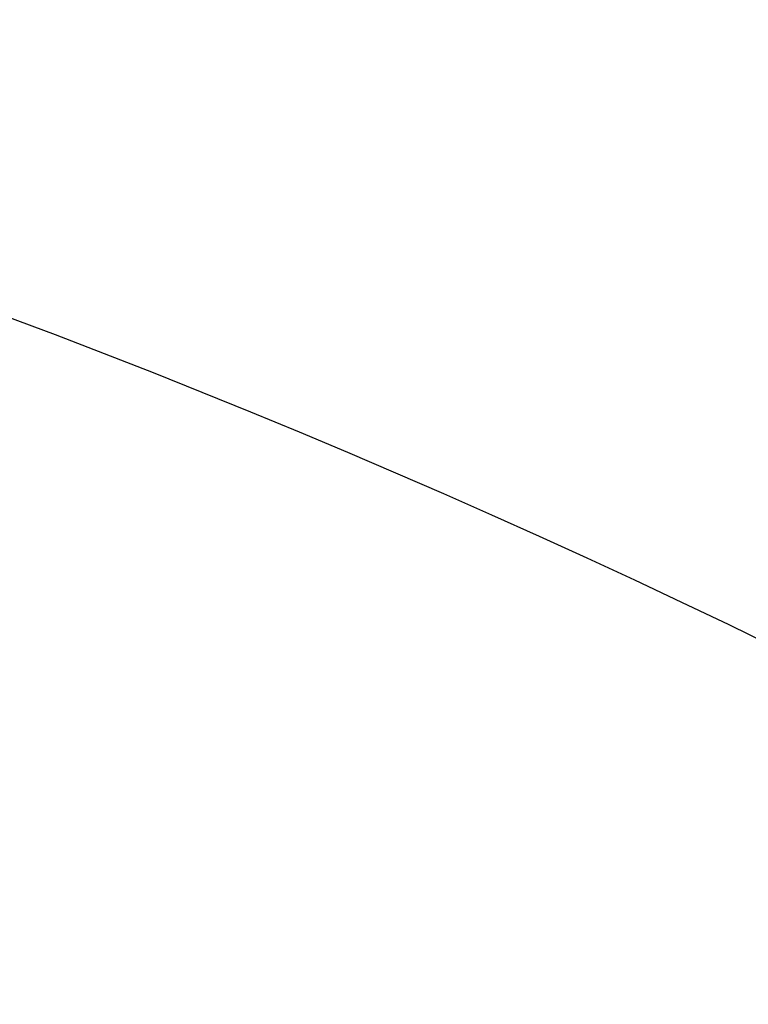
# Model space of a CAD drawing. Header units: millimetres. Extents: x 0 to 297, y 0 to 210.
# Tile 233 of 256: x 58.921 to 59.272, y 158.269 to 158.744. Entities that reach past the tile are written whole.
import ezdxf

# ---------------------------------------------------------------- set-up
doc = ezdxf.new("R2010")
doc.units = ezdxf.units.MM
doc.header["$LTSCALE"] = 16.335
doc.layers.get('0').update_dxf_attribs({"linetype": 'CONTINUOUS'})
doc.layers.add('AXES_REF', color=7, linetype='CONTINUOUS')

msp = doc.modelspace()

# ---------------------------------------------------------------- linework, layer by layer
at = {"color": 7, "linetype": 'Continuous'}
for radius in [6.78708, 6.7865, 6.74304]:
    msp.add_circle((57.46373, 154.71146), radius, dxfattribs=at)
for radius, start, end in [(6.72, 278.277129, 261.722871), (6.874, 193.234383, 36.724612)]:
    msp.add_arc((57.46373, 154.71146), radius, start, end, dxfattribs=at)
at = {"layer": 'AXES_REF', "color": 9, "linetype": 'Continuous'}
for radius in [6.19116, 4.15]:
    msp.add_circle((57.46373, 154.71146), radius, dxfattribs=at)

doc.saveas('drawing.dxf')
